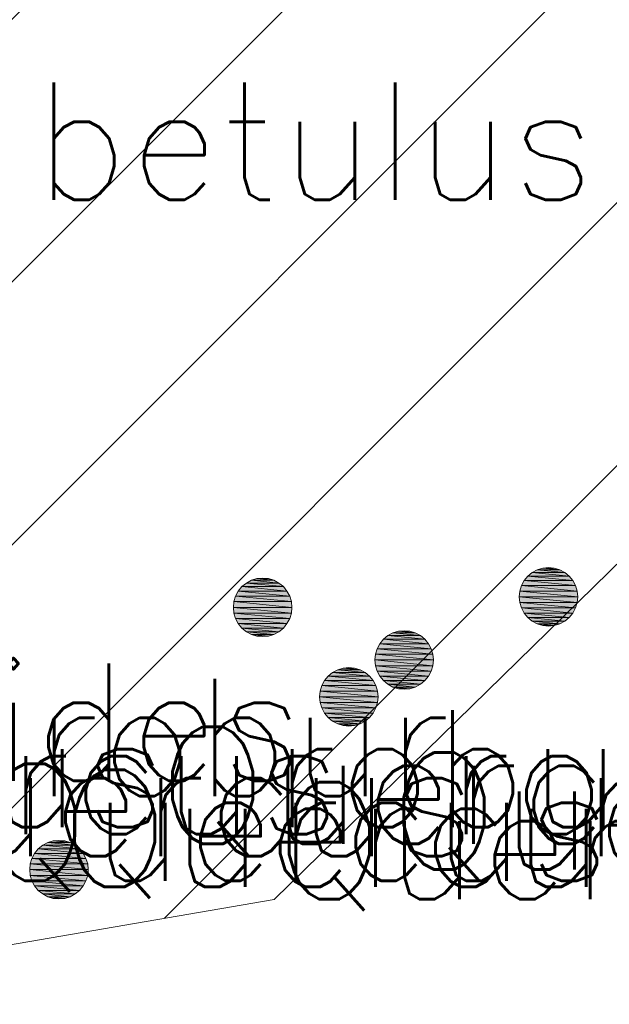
# Model space of a CAD drawing. Header units: metres. Extents: x 102852 to 106916, y 385458 to 392749.
# Tile 27 of 68: x 104691 to 104696, y 386153 to 386161. Entities that reach past the tile are written whole.
import ezdxf
from ezdxf.enums import TextEntityAlignment as Align

# ---------------------------------------------------------------- set-up
doc = ezdxf.new("R2010")
doc.units = ezdxf.units.M
for name, color, linetype, lineweight in [('0-BEPLANTING', 14, 'Continuous', 30), ('0-GRAS OM SPORTVELDEN', 2, 'Continuous', 30), ('B-WE-GR-STRUIK-G', 90, 'Continuous', 13), ('Bomen', 84, 'Continuous', 0), ('Boomsoort', 10, 'Continuous', 0)]:
    doc.layers.add(name, color=color, linetype=linetype, lineweight=lineweight)
doc.styles.add('Style-txt', font='txt.shx')

# ---------------------------------------------------------------- blocks, each defined once
blk = doc.blocks.new('MPOLYGON_525')
at = {"layer": 'Bomen', "flags": 128}
for points in [[(104691.3648, 386154.4058), (104691.3179, 386154.3916), (104691.5092, 386154.3916)], [(104691.4136, 386154.4106), (104691.3648, 386154.4058), (104691.4623, 386154.4058)], [(104691.3648, 386154.4058), (104691.4623, 386154.4058), (104691.5092, 386154.3916)], [(104691.2368, 386154.3374), (104691.2057, 386154.2995), (104691.6214, 386154.2995)], [(104691.2747, 386154.3685), (104691.2368, 386154.3374), (104691.5903, 386154.3374)], [(104691.2368, 386154.3374), (104691.5903, 386154.3374), (104691.6214, 386154.2995)], [(104691.3179, 386154.3916), (104691.2747, 386154.3685), (104691.5525, 386154.3685)], [(104691.2747, 386154.3685), (104691.5525, 386154.3685), (104691.5903, 386154.3374)], [(104691.3179, 386154.3916), (104691.5092, 386154.3916), (104691.5525, 386154.3685)], [(104691.1826, 386154.2563), (104691.1684, 386154.2094), (104691.6588, 386154.2094)], [(104691.2057, 386154.2995), (104691.1826, 386154.2563), (104691.6445, 386154.2563)], [(104691.1826, 386154.2563), (104691.6445, 386154.2563), (104691.6588, 386154.2094)], [(104691.2057, 386154.2995), (104691.6214, 386154.2995), (104691.6445, 386154.2563)], [(104691.1684, 386154.2094), (104691.1636, 386154.1606), (104691.6636, 386154.1606)], [(104691.1636, 386154.1606), (104691.1684, 386154.1119), (104691.6588, 386154.1119)], [(104691.1636, 386154.1606), (104691.6636, 386154.1606), (104691.6588, 386154.1119)], [(104691.1684, 386154.2094), (104691.6588, 386154.2094), (104691.6636, 386154.1606)], [(104691.1684, 386154.1119), (104691.1826, 386154.065), (104691.6445, 386154.065)], [(104691.1684, 386154.1119), (104691.6588, 386154.1119), (104691.6445, 386154.065)], [(104691.1826, 386154.065), (104691.2057, 386154.0217), (104691.6214, 386154.0217)], [(104691.1826, 386154.065), (104691.6445, 386154.065), (104691.6214, 386154.0217)], [(104691.2057, 386154.0217), (104691.2368, 386153.9839), (104691.5903, 386153.9839)], [(104691.2057, 386154.0217), (104691.6214, 386154.0217), (104691.5903, 386153.9839)], [(104691.2368, 386153.9839), (104691.2747, 386153.9528), (104691.5525, 386153.9528)], [(104691.2368, 386153.9839), (104691.5903, 386153.9839), (104691.5525, 386153.9528)], [(104691.2747, 386153.9528), (104691.3179, 386153.9297), (104691.5092, 386153.9297)], [(104691.2747, 386153.9528), (104691.5525, 386153.9528), (104691.5092, 386153.9297)], [(104691.3179, 386153.9297), (104691.3648, 386153.9154), (104691.4623, 386153.9154)], [(104691.3179, 386153.9297), (104691.5092, 386153.9297), (104691.4623, 386153.9154)], [(104691.3648, 386153.9154), (104691.4623, 386153.9154), (104691.4136, 386153.9106)]]:
    blk.add_lwpolyline(points, close=True, dxfattribs=at)
at = {"layer": 'Bomen', "color": 74, "true_color": 0x55aa00, "flags": 128}
for points in [[(104691.3179, 386154.3916), (104691.3648, 386154.4058)], [(104691.3648, 386154.4058), (104691.4136, 386154.4106)], [(104691.4136, 386154.4106), (104691.4623, 386154.4058)], [(104691.4623, 386154.4058), (104691.5092, 386154.3916)], [(104691.2057, 386154.2995), (104691.2368, 386154.3374)], [(104691.2368, 386154.3374), (104691.2747, 386154.3685)], [(104691.2747, 386154.3685), (104691.3179, 386154.3916)], [(104691.5092, 386154.3916), (104691.5525, 386154.3685)], [(104691.5525, 386154.3685), (104691.5903, 386154.3374)], [(104691.5903, 386154.3374), (104691.6214, 386154.2995)], [(104691.1684, 386154.2094), (104691.1826, 386154.2563)], [(104691.1826, 386154.2563), (104691.2057, 386154.2995)], [(104691.6214, 386154.2995), (104691.6445, 386154.2563)], [(104691.6445, 386154.2563), (104691.6588, 386154.2094)], [(104691.1636, 386154.1606), (104691.1684, 386154.2094)], [(104691.1684, 386154.1119), (104691.1636, 386154.1606)], [(104691.6588, 386154.2094), (104691.6636, 386154.1606)], [(104691.6636, 386154.1606), (104691.6588, 386154.1119)], [(104691.1826, 386154.065), (104691.1684, 386154.1119)], [(104691.2057, 386154.0217), (104691.1826, 386154.065)], [(104691.6445, 386154.065), (104691.6214, 386154.0217)], [(104691.6588, 386154.1119), (104691.6445, 386154.065)], [(104691.2368, 386153.9839), (104691.2057, 386154.0217)], [(104691.2747, 386153.9528), (104691.2368, 386153.9839)], [(104691.5903, 386153.9839), (104691.5525, 386153.9528)], [(104691.6214, 386154.0217), (104691.5903, 386153.9839)], [(104691.3179, 386153.9297), (104691.2747, 386153.9528)], [(104691.3648, 386153.9154), (104691.3179, 386153.9297)], [(104691.4136, 386153.9106), (104691.3648, 386153.9154)], [(104691.4623, 386153.9154), (104691.4136, 386153.9106)], [(104691.5092, 386153.9297), (104691.4623, 386153.9154)], [(104691.5525, 386153.9528), (104691.5092, 386153.9297)]]:
    blk.add_lwpolyline(points, dxfattribs=at)
at = {"layer": 'Bomen'}
for points in [[(104691.3648, 386154.4058), (104691.3179, 386154.3916), (104691.5092, 386154.3916)], [(104691.4136, 386154.4106), (104691.3648, 386154.4058), (104691.4623, 386154.4058)], [(104691.3648, 386154.4058), (104691.4623, 386154.4058), (104691.5092, 386154.3916)], [(104691.2368, 386154.3374), (104691.2057, 386154.2995), (104691.6214, 386154.2995)], [(104691.2747, 386154.3685), (104691.2368, 386154.3374), (104691.5903, 386154.3374)], [(104691.2368, 386154.3374), (104691.5903, 386154.3374), (104691.6214, 386154.2995)], [(104691.3179, 386154.3916), (104691.2747, 386154.3685), (104691.5525, 386154.3685)], [(104691.2747, 386154.3685), (104691.5525, 386154.3685), (104691.5903, 386154.3374)], [(104691.3179, 386154.3916), (104691.5092, 386154.3916), (104691.5525, 386154.3685)], [(104691.1826, 386154.2563), (104691.1684, 386154.2094), (104691.6588, 386154.2094)], [(104691.2057, 386154.2995), (104691.1826, 386154.2563), (104691.6445, 386154.2563)], [(104691.1826, 386154.2563), (104691.6445, 386154.2563), (104691.6588, 386154.2094)], [(104691.2057, 386154.2995), (104691.6214, 386154.2995), (104691.6445, 386154.2563)], [(104691.1684, 386154.2094), (104691.1636, 386154.1606), (104691.6636, 386154.1606)], [(104691.1684, 386154.2094), (104691.6588, 386154.2094), (104691.6636, 386154.1606)]]:
    blk.add_solid(points, dxfattribs=at)
at = {"layer": 'Bomen', "extrusion": (0, 0, -1)}
for points in [[(-104691.1636, 386154.1606), (-104691.1684, 386154.1119), (-104691.6588, 386154.1119)], [(-104691.1636, 386154.1606), (-104691.6636, 386154.1606), (-104691.6588, 386154.1119)], [(-104691.1684, 386154.1119), (-104691.1826, 386154.065), (-104691.6445, 386154.065)], [(-104691.1684, 386154.1119), (-104691.6588, 386154.1119), (-104691.6445, 386154.065)], [(-104691.1826, 386154.065), (-104691.2057, 386154.0217), (-104691.6214, 386154.0217)], [(-104691.1826, 386154.065), (-104691.6445, 386154.065), (-104691.6214, 386154.0217)], [(-104691.2057, 386154.0217), (-104691.2368, 386153.9839), (-104691.5903, 386153.9839)], [(-104691.2057, 386154.0217), (-104691.6214, 386154.0217), (-104691.5903, 386153.9839)], [(-104691.2368, 386153.9839), (-104691.2747, 386153.9528), (-104691.5525, 386153.9528)], [(-104691.2368, 386153.9839), (-104691.5903, 386153.9839), (-104691.5525, 386153.9528)], [(-104691.2747, 386153.9528), (-104691.3179, 386153.9297), (-104691.5092, 386153.9297)], [(-104691.2747, 386153.9528), (-104691.5525, 386153.9528), (-104691.5092, 386153.9297)], [(-104691.3179, 386153.9297), (-104691.3648, 386153.9154), (-104691.4623, 386153.9154)], [(-104691.3179, 386153.9297), (-104691.5092, 386153.9297), (-104691.4623, 386153.9154)], [(-104691.3648, 386153.9154), (-104691.4623, 386153.9154), (-104691.4136, 386153.9106)]]:
    blk.add_solid(points, dxfattribs=at)
blk = doc.blocks.new('MPOLYGON_556')
at = {"layer": 'Bomen', "flags": 128}
for points in [[(104695.4185, 386156.6681), (104695.3874, 386156.6302), (104695.8032, 386156.6302)], [(104695.4564, 386156.6991), (104695.4185, 386156.6681), (104695.7721, 386156.6681)], [(104695.4185, 386156.6681), (104695.7721, 386156.6681), (104695.8032, 386156.6302)], [(104695.4996, 386156.7222), (104695.4564, 386156.6991), (104695.7342, 386156.6991)], [(104695.4564, 386156.6991), (104695.7342, 386156.6991), (104695.7721, 386156.6681)], [(104695.5465, 386156.7365), (104695.4996, 386156.7222), (104695.691, 386156.7222)], [(104695.4996, 386156.7222), (104695.691, 386156.7222), (104695.7342, 386156.6991)], [(104695.5953, 386156.7413), (104695.5465, 386156.7365), (104695.6441, 386156.7365)], [(104695.5465, 386156.7365), (104695.6441, 386156.7365), (104695.691, 386156.7222)], [(104695.3643, 386156.5869), (104695.3501, 386156.54), (104695.8405, 386156.54)], [(104695.3874, 386156.6302), (104695.3643, 386156.5869), (104695.8263, 386156.5869)], [(104695.3643, 386156.5869), (104695.8263, 386156.5869), (104695.8405, 386156.54)], [(104695.3874, 386156.6302), (104695.8032, 386156.6302), (104695.8263, 386156.5869)], [(104695.3501, 386156.54), (104695.3453, 386156.4913), (104695.8453, 386156.4913)], [(104695.3501, 386156.54), (104695.8405, 386156.54), (104695.8453, 386156.4913)], [(104695.3453, 386156.4913), (104695.3501, 386156.4425), (104695.8405, 386156.4425)], [(104695.3453, 386156.4913), (104695.8453, 386156.4913), (104695.8405, 386156.4425)], [(104695.3501, 386156.4425), (104695.3643, 386156.3956), (104695.8263, 386156.3956)], [(104695.3501, 386156.4425), (104695.8405, 386156.4425), (104695.8263, 386156.3956)], [(104695.3643, 386156.3956), (104695.3874, 386156.3524), (104695.8032, 386156.3524)], [(104695.3643, 386156.3956), (104695.8263, 386156.3956), (104695.8032, 386156.3524)], [(104695.3874, 386156.3524), (104695.4185, 386156.3145), (104695.7721, 386156.3145)], [(104695.3874, 386156.3524), (104695.8032, 386156.3524), (104695.7721, 386156.3145)], [(104695.4185, 386156.3145), (104695.4564, 386156.2834), (104695.7342, 386156.2834)], [(104695.4185, 386156.3145), (104695.7721, 386156.3145), (104695.7342, 386156.2834)], [(104695.4564, 386156.2834), (104695.4996, 386156.2603), (104695.691, 386156.2603)], [(104695.4564, 386156.2834), (104695.7342, 386156.2834), (104695.691, 386156.2603)], [(104695.4996, 386156.2603), (104695.5465, 386156.2461), (104695.6441, 386156.2461)], [(104695.4996, 386156.2603), (104695.691, 386156.2603), (104695.6441, 386156.2461)], [(104695.5465, 386156.2461), (104695.6441, 386156.2461), (104695.5953, 386156.2413)]]:
    blk.add_lwpolyline(points, close=True, dxfattribs=at)
at = {"layer": 'Bomen', "color": 74, "true_color": 0x55aa00, "flags": 128}
for points in [[(104695.3874, 386156.6302), (104695.4185, 386156.6681)], [(104695.4185, 386156.6681), (104695.4564, 386156.6991)], [(104695.4564, 386156.6991), (104695.4996, 386156.7222)], [(104695.4996, 386156.7222), (104695.5465, 386156.7365)], [(104695.5465, 386156.7365), (104695.5953, 386156.7413)], [(104695.5953, 386156.7413), (104695.6441, 386156.7365)], [(104695.6441, 386156.7365), (104695.691, 386156.7222)], [(104695.691, 386156.7222), (104695.7342, 386156.6991)], [(104695.7342, 386156.6991), (104695.7721, 386156.6681)], [(104695.7721, 386156.6681), (104695.8032, 386156.6302)], [(104695.3501, 386156.54), (104695.3643, 386156.5869)], [(104695.3643, 386156.5869), (104695.3874, 386156.6302)], [(104695.8032, 386156.6302), (104695.8263, 386156.5869)], [(104695.8263, 386156.5869), (104695.8405, 386156.54)], [(104695.3453, 386156.4913), (104695.3501, 386156.54)], [(104695.8405, 386156.54), (104695.8453, 386156.4913)], [(104695.3501, 386156.4425), (104695.3453, 386156.4913)], [(104695.3643, 386156.3956), (104695.3501, 386156.4425)], [(104695.8405, 386156.4425), (104695.8263, 386156.3956)], [(104695.8453, 386156.4913), (104695.8405, 386156.4425)], [(104695.3874, 386156.3524), (104695.3643, 386156.3956)], [(104695.4185, 386156.3145), (104695.3874, 386156.3524)], [(104695.8032, 386156.3524), (104695.7721, 386156.3145)], [(104695.8263, 386156.3956), (104695.8032, 386156.3524)], [(104695.4564, 386156.2834), (104695.4185, 386156.3145)], [(104695.4996, 386156.2603), (104695.4564, 386156.2834)], [(104695.5465, 386156.2461), (104695.4996, 386156.2603)], [(104695.691, 386156.2603), (104695.6441, 386156.2461)], [(104695.7342, 386156.2834), (104695.691, 386156.2603)], [(104695.7721, 386156.3145), (104695.7342, 386156.2834)], [(104695.5953, 386156.2413), (104695.5465, 386156.2461)], [(104695.6441, 386156.2461), (104695.5953, 386156.2413)]]:
    blk.add_lwpolyline(points, dxfattribs=at)
at = {"layer": 'Bomen'}
for points in [[(104695.4185, 386156.6681), (104695.3874, 386156.6302), (104695.8032, 386156.6302)], [(104695.4564, 386156.6991), (104695.4185, 386156.6681), (104695.7721, 386156.6681)], [(104695.4185, 386156.6681), (104695.7721, 386156.6681), (104695.8032, 386156.6302)], [(104695.4996, 386156.7222), (104695.4564, 386156.6991), (104695.7342, 386156.6991)], [(104695.4564, 386156.6991), (104695.7342, 386156.6991), (104695.7721, 386156.6681)], [(104695.5465, 386156.7365), (104695.4996, 386156.7222), (104695.691, 386156.7222)], [(104695.4996, 386156.7222), (104695.691, 386156.7222), (104695.7342, 386156.6991)], [(104695.5953, 386156.7413), (104695.5465, 386156.7365), (104695.6441, 386156.7365)], [(104695.5465, 386156.7365), (104695.6441, 386156.7365), (104695.691, 386156.7222)], [(104695.3643, 386156.5869), (104695.3501, 386156.54), (104695.8405, 386156.54)], [(104695.3874, 386156.6302), (104695.3643, 386156.5869), (104695.8263, 386156.5869)], [(104695.3643, 386156.5869), (104695.8263, 386156.5869), (104695.8405, 386156.54)], [(104695.3874, 386156.6302), (104695.8032, 386156.6302), (104695.8263, 386156.5869)], [(104695.3501, 386156.54), (104695.3453, 386156.4913), (104695.8453, 386156.4913)], [(104695.3501, 386156.54), (104695.8405, 386156.54), (104695.8453, 386156.4913)]]:
    blk.add_solid(points, dxfattribs=at)
at = {"layer": 'Bomen', "extrusion": (0, 0, -1)}
for points in [[(-104695.3453, 386156.4913), (-104695.3501, 386156.4425), (-104695.8405, 386156.4425)], [(-104695.3453, 386156.4913), (-104695.8453, 386156.4913), (-104695.8405, 386156.4425)], [(-104695.3501, 386156.4425), (-104695.3643, 386156.3956), (-104695.8263, 386156.3956)], [(-104695.3501, 386156.4425), (-104695.8405, 386156.4425), (-104695.8263, 386156.3956)], [(-104695.3643, 386156.3956), (-104695.3874, 386156.3524), (-104695.8032, 386156.3524)], [(-104695.3643, 386156.3956), (-104695.8263, 386156.3956), (-104695.8032, 386156.3524)], [(-104695.3874, 386156.3524), (-104695.4185, 386156.3145), (-104695.7721, 386156.3145)], [(-104695.3874, 386156.3524), (-104695.8032, 386156.3524), (-104695.7721, 386156.3145)], [(-104695.4185, 386156.3145), (-104695.4564, 386156.2834), (-104695.7342, 386156.2834)], [(-104695.4185, 386156.3145), (-104695.7721, 386156.3145), (-104695.7342, 386156.2834)], [(-104695.4564, 386156.2834), (-104695.4996, 386156.2603), (-104695.691, 386156.2603)], [(-104695.4564, 386156.2834), (-104695.7342, 386156.2834), (-104695.691, 386156.2603)], [(-104695.4996, 386156.2603), (-104695.5465, 386156.2461), (-104695.6441, 386156.2461)], [(-104695.4996, 386156.2603), (-104695.691, 386156.2603), (-104695.6441, 386156.2461)], [(-104695.5465, 386156.2461), (-104695.6441, 386156.2461), (-104695.5953, 386156.2413)]]:
    blk.add_solid(points, dxfattribs=at)
blk = doc.blocks.new('MPOLYGON_557')
at = {"layer": 'Bomen', "flags": 128}
for points in [[(104693.0147, 386156.6085), (104692.9768, 386156.5774), (104693.3303, 386156.5774)], [(104693.0579, 386156.6316), (104693.0147, 386156.6085), (104693.2925, 386156.6085)], [(104693.0147, 386156.6085), (104693.2925, 386156.6085), (104693.3303, 386156.5774)], [(104693.1048, 386156.6458), (104693.0579, 386156.6316), (104693.2492, 386156.6316)], [(104693.0579, 386156.6316), (104693.2492, 386156.6316), (104693.2925, 386156.6085)], [(104693.1536, 386156.6506), (104693.1048, 386156.6458), (104693.2023, 386156.6458)], [(104693.1048, 386156.6458), (104693.2023, 386156.6458), (104693.2492, 386156.6316)], [(104692.9457, 386156.5395), (104692.9226, 386156.4963), (104693.3845, 386156.4963)], [(104692.9768, 386156.5774), (104692.9457, 386156.5395), (104693.3614, 386156.5395)], [(104692.9457, 386156.5395), (104693.3614, 386156.5395), (104693.3845, 386156.4963)], [(104692.9768, 386156.5774), (104693.3303, 386156.5774), (104693.3614, 386156.5395)], [(104692.9084, 386156.4494), (104692.9036, 386156.4006), (104693.4036, 386156.4006)], [(104692.9226, 386156.4963), (104692.9084, 386156.4494), (104693.3988, 386156.4494)], [(104692.9084, 386156.4494), (104693.3988, 386156.4494), (104693.4036, 386156.4006)], [(104692.9226, 386156.4963), (104693.3845, 386156.4963), (104693.3988, 386156.4494)], [(104692.9036, 386156.4006), (104692.9084, 386156.3519), (104693.3988, 386156.3519)], [(104692.9036, 386156.4006), (104693.4036, 386156.4006), (104693.3988, 386156.3519)], [(104692.9084, 386156.3519), (104692.9226, 386156.305), (104693.3845, 386156.305)], [(104692.9084, 386156.3519), (104693.3988, 386156.3519), (104693.3845, 386156.305)], [(104692.9226, 386156.305), (104692.9457, 386156.2617), (104693.3614, 386156.2617)], [(104692.9226, 386156.305), (104693.3845, 386156.305), (104693.3614, 386156.2617)], [(104692.9457, 386156.2617), (104692.9768, 386156.2239), (104693.3303, 386156.2239)], [(104692.9457, 386156.2617), (104693.3614, 386156.2617), (104693.3303, 386156.2239)], [(104692.9768, 386156.2239), (104693.0147, 386156.1928), (104693.2925, 386156.1928)], [(104692.9768, 386156.2239), (104693.3303, 386156.2239), (104693.2925, 386156.1928)], [(104693.0147, 386156.1928), (104693.0579, 386156.1697), (104693.2492, 386156.1697)], [(104693.0147, 386156.1928), (104693.2925, 386156.1928), (104693.2492, 386156.1697)], [(104693.0579, 386156.1697), (104693.1048, 386156.1554), (104693.2023, 386156.1554)], [(104693.0579, 386156.1697), (104693.2492, 386156.1697), (104693.2023, 386156.1554)], [(104693.1048, 386156.1554), (104693.2023, 386156.1554), (104693.1536, 386156.1506)]]:
    blk.add_lwpolyline(points, close=True, dxfattribs=at)
at = {"layer": 'Bomen', "color": 74, "true_color": 0x55aa00, "flags": 128}
for points in [[(104692.9768, 386156.5774), (104693.0147, 386156.6085)], [(104693.0147, 386156.6085), (104693.0579, 386156.6316)], [(104693.0579, 386156.6316), (104693.1048, 386156.6458)], [(104693.1048, 386156.6458), (104693.1536, 386156.6506)], [(104693.1536, 386156.6506), (104693.2023, 386156.6458)], [(104693.2023, 386156.6458), (104693.2492, 386156.6316)], [(104693.2492, 386156.6316), (104693.2925, 386156.6085)], [(104693.2925, 386156.6085), (104693.3303, 386156.5774)], [(104692.9226, 386156.4963), (104692.9457, 386156.5395)], [(104692.9457, 386156.5395), (104692.9768, 386156.5774)], [(104693.3303, 386156.5774), (104693.3614, 386156.5395)], [(104693.3614, 386156.5395), (104693.3845, 386156.4963)], [(104692.9036, 386156.4006), (104692.9084, 386156.4494)], [(104692.9084, 386156.4494), (104692.9226, 386156.4963)], [(104693.3845, 386156.4963), (104693.3988, 386156.4494)], [(104693.3988, 386156.4494), (104693.4036, 386156.4006)], [(104692.9084, 386156.3519), (104692.9036, 386156.4006)], [(104692.9226, 386156.305), (104692.9084, 386156.3519)], [(104693.3988, 386156.3519), (104693.3845, 386156.305)], [(104693.4036, 386156.4006), (104693.3988, 386156.3519)], [(104692.9457, 386156.2617), (104692.9226, 386156.305)], [(104692.9768, 386156.2239), (104692.9457, 386156.2617)], [(104693.3614, 386156.2617), (104693.3303, 386156.2239)], [(104693.3845, 386156.305), (104693.3614, 386156.2617)], [(104693.0147, 386156.1928), (104692.9768, 386156.2239)], [(104693.0579, 386156.1697), (104693.0147, 386156.1928)], [(104693.1048, 386156.1554), (104693.0579, 386156.1697)], [(104693.2492, 386156.1697), (104693.2023, 386156.1554)], [(104693.2925, 386156.1928), (104693.2492, 386156.1697)], [(104693.3303, 386156.2239), (104693.2925, 386156.1928)], [(104693.1536, 386156.1506), (104693.1048, 386156.1554)], [(104693.2023, 386156.1554), (104693.1536, 386156.1506)]]:
    blk.add_lwpolyline(points, dxfattribs=at)
at = {"layer": 'Bomen'}
for points in [[(104693.0147, 386156.6085), (104692.9768, 386156.5774), (104693.3303, 386156.5774)], [(104693.0579, 386156.6316), (104693.0147, 386156.6085), (104693.2925, 386156.6085)], [(104693.0147, 386156.6085), (104693.2925, 386156.6085), (104693.3303, 386156.5774)], [(104693.1048, 386156.6458), (104693.0579, 386156.6316), (104693.2492, 386156.6316)], [(104693.0579, 386156.6316), (104693.2492, 386156.6316), (104693.2925, 386156.6085)], [(104693.1536, 386156.6506), (104693.1048, 386156.6458), (104693.2023, 386156.6458)], [(104693.1048, 386156.6458), (104693.2023, 386156.6458), (104693.2492, 386156.6316)], [(104692.9457, 386156.5395), (104692.9226, 386156.4963), (104693.3845, 386156.4963)], [(104692.9768, 386156.5774), (104692.9457, 386156.5395), (104693.3614, 386156.5395)], [(104692.9457, 386156.5395), (104693.3614, 386156.5395), (104693.3845, 386156.4963)], [(104692.9768, 386156.5774), (104693.3303, 386156.5774), (104693.3614, 386156.5395)], [(104692.9084, 386156.4494), (104692.9036, 386156.4006), (104693.4036, 386156.4006)], [(104692.9226, 386156.4963), (104692.9084, 386156.4494), (104693.3988, 386156.4494)], [(104692.9084, 386156.4494), (104693.3988, 386156.4494), (104693.4036, 386156.4006)], [(104692.9226, 386156.4963), (104693.3845, 386156.4963), (104693.3988, 386156.4494)]]:
    blk.add_solid(points, dxfattribs=at)
at = {"layer": 'Bomen', "extrusion": (0, 0, -1)}
for points in [[(-104692.9036, 386156.4006), (-104692.9084, 386156.3519), (-104693.3988, 386156.3519)], [(-104692.9036, 386156.4006), (-104693.4036, 386156.4006), (-104693.3988, 386156.3519)], [(-104692.9084, 386156.3519), (-104692.9226, 386156.305), (-104693.3845, 386156.305)], [(-104692.9084, 386156.3519), (-104693.3988, 386156.3519), (-104693.3845, 386156.305)], [(-104692.9226, 386156.305), (-104692.9457, 386156.2617), (-104693.3614, 386156.2617)], [(-104692.9226, 386156.305), (-104693.3845, 386156.305), (-104693.3614, 386156.2617)], [(-104692.9457, 386156.2617), (-104692.9768, 386156.2239), (-104693.3303, 386156.2239)], [(-104692.9457, 386156.2617), (-104693.3614, 386156.2617), (-104693.3303, 386156.2239)], [(-104692.9768, 386156.2239), (-104693.0147, 386156.1928), (-104693.2925, 386156.1928)], [(-104692.9768, 386156.2239), (-104693.3303, 386156.2239), (-104693.2925, 386156.1928)], [(-104693.0147, 386156.1928), (-104693.0579, 386156.1697), (-104693.2492, 386156.1697)], [(-104693.0147, 386156.1928), (-104693.2925, 386156.1928), (-104693.2492, 386156.1697)], [(-104693.0579, 386156.1697), (-104693.1048, 386156.1554), (-104693.2023, 386156.1554)], [(-104693.0579, 386156.1697), (-104693.2492, 386156.1697), (-104693.2023, 386156.1554)], [(-104693.1048, 386156.1554), (-104693.2023, 386156.1554), (-104693.1536, 386156.1506)]]:
    blk.add_solid(points, dxfattribs=at)
blk = doc.blocks.new('MPOLYGON_680')
at = {"layer": 'Bomen', "flags": 128}
for points in [[(104694.2661, 386156.1824), (104694.2228, 386156.1593), (104694.5006, 386156.1593)], [(104694.3129, 386156.1966), (104694.2661, 386156.1824), (104694.4574, 386156.1824)], [(104694.2661, 386156.1824), (104694.4574, 386156.1824), (104694.5006, 386156.1593)], [(104694.3617, 386156.2014), (104694.3129, 386156.1966), (104694.4105, 386156.1966)], [(104694.3129, 386156.1966), (104694.4105, 386156.1966), (104694.4574, 386156.1824)], [(104694.1539, 386156.0903), (104694.1308, 386156.0471), (104694.5927, 386156.0471)], [(104694.1849, 386156.1282), (104694.1539, 386156.0903), (104694.5696, 386156.0903)], [(104694.1539, 386156.0903), (104694.5696, 386156.0903), (104694.5927, 386156.0471)], [(104694.2228, 386156.1593), (104694.1849, 386156.1282), (104694.5385, 386156.1282)], [(104694.1849, 386156.1282), (104694.5385, 386156.1282), (104694.5696, 386156.0903)], [(104694.2228, 386156.1593), (104694.5006, 386156.1593), (104694.5385, 386156.1282)], [(104694.1165, 386156.0002), (104694.1117, 386155.9514), (104694.6117, 386155.9514)], [(104694.1308, 386156.0471), (104694.1165, 386156.0002), (104694.6069, 386156.0002)], [(104694.1165, 386156.0002), (104694.6069, 386156.0002), (104694.6117, 386155.9514)], [(104694.1308, 386156.0471), (104694.5927, 386156.0471), (104694.6069, 386156.0002)], [(104694.1117, 386155.9514), (104694.1165, 386155.9026), (104694.6069, 386155.9026)], [(104694.1117, 386155.9514), (104694.6117, 386155.9514), (104694.6069, 386155.9026)], [(104694.1165, 386155.9026), (104694.1308, 386155.8557), (104694.5927, 386155.8557)], [(104694.1165, 386155.9026), (104694.6069, 386155.9026), (104694.5927, 386155.8557)], [(104694.1308, 386155.8557), (104694.1539, 386155.8125), (104694.5696, 386155.8125)], [(104694.1308, 386155.8557), (104694.5927, 386155.8557), (104694.5696, 386155.8125)], [(104694.1539, 386155.8125), (104694.1849, 386155.7746), (104694.5385, 386155.7746)], [(104694.1539, 386155.8125), (104694.5696, 386155.8125), (104694.5385, 386155.7746)], [(104694.1849, 386155.7746), (104694.2228, 386155.7435), (104694.5006, 386155.7435)], [(104694.1849, 386155.7746), (104694.5385, 386155.7746), (104694.5006, 386155.7435)], [(104694.2228, 386155.7435), (104694.2661, 386155.7204), (104694.4574, 386155.7204)], [(104694.2228, 386155.7435), (104694.5006, 386155.7435), (104694.4574, 386155.7204)], [(104694.2661, 386155.7204), (104694.3129, 386155.7062), (104694.4105, 386155.7062)], [(104694.2661, 386155.7204), (104694.4574, 386155.7204), (104694.4105, 386155.7062)], [(104694.3129, 386155.7062), (104694.4105, 386155.7062), (104694.3617, 386155.7014)]]:
    blk.add_lwpolyline(points, close=True, dxfattribs=at)
at = {"layer": 'Bomen', "color": 74, "true_color": 0x55aa00, "flags": 128}
for points in [[(104694.2228, 386156.1593), (104694.2661, 386156.1824)], [(104694.2661, 386156.1824), (104694.3129, 386156.1966)], [(104694.3129, 386156.1966), (104694.3617, 386156.2014)], [(104694.3617, 386156.2014), (104694.4105, 386156.1966)], [(104694.4105, 386156.1966), (104694.4574, 386156.1824)], [(104694.4574, 386156.1824), (104694.5006, 386156.1593)], [(104694.1308, 386156.0471), (104694.1539, 386156.0903)], [(104694.1539, 386156.0903), (104694.1849, 386156.1282)], [(104694.1849, 386156.1282), (104694.2228, 386156.1593)], [(104694.5006, 386156.1593), (104694.5385, 386156.1282)], [(104694.5385, 386156.1282), (104694.5696, 386156.0903)], [(104694.5696, 386156.0903), (104694.5927, 386156.0471)], [(104694.1117, 386155.9514), (104694.1165, 386156.0002)], [(104694.1165, 386156.0002), (104694.1308, 386156.0471)], [(104694.5927, 386156.0471), (104694.6069, 386156.0002)], [(104694.6069, 386156.0002), (104694.6117, 386155.9514)], [(104694.1165, 386155.9026), (104694.1117, 386155.9514)], [(104694.6117, 386155.9514), (104694.6069, 386155.9026)], [(104694.1308, 386155.8557), (104694.1165, 386155.9026)], [(104694.1539, 386155.8125), (104694.1308, 386155.8557)], [(104694.5927, 386155.8557), (104694.5696, 386155.8125)], [(104694.6069, 386155.9026), (104694.5927, 386155.8557)], [(104694.1849, 386155.7746), (104694.1539, 386155.8125)], [(104694.2228, 386155.7435), (104694.1849, 386155.7746)], [(104694.2661, 386155.7204), (104694.2228, 386155.7435)], [(104694.5006, 386155.7435), (104694.4574, 386155.7204)], [(104694.5385, 386155.7746), (104694.5006, 386155.7435)], [(104694.5696, 386155.8125), (104694.5385, 386155.7746)], [(104694.3129, 386155.7062), (104694.2661, 386155.7204)], [(104694.3617, 386155.7014), (104694.3129, 386155.7062)], [(104694.4105, 386155.7062), (104694.3617, 386155.7014)], [(104694.4574, 386155.7204), (104694.4105, 386155.7062)]]:
    blk.add_lwpolyline(points, dxfattribs=at)
at = {"layer": 'Bomen'}
for points in [[(104694.2661, 386156.1824), (104694.2228, 386156.1593), (104694.5006, 386156.1593)], [(104694.3129, 386156.1966), (104694.2661, 386156.1824), (104694.4574, 386156.1824)], [(104694.2661, 386156.1824), (104694.4574, 386156.1824), (104694.5006, 386156.1593)], [(104694.3617, 386156.2014), (104694.3129, 386156.1966), (104694.4105, 386156.1966)], [(104694.3129, 386156.1966), (104694.4105, 386156.1966), (104694.4574, 386156.1824)], [(104694.1539, 386156.0903), (104694.1308, 386156.0471), (104694.5927, 386156.0471)], [(104694.1849, 386156.1282), (104694.1539, 386156.0903), (104694.5696, 386156.0903)], [(104694.1539, 386156.0903), (104694.5696, 386156.0903), (104694.5927, 386156.0471)], [(104694.2228, 386156.1593), (104694.1849, 386156.1282), (104694.5385, 386156.1282)], [(104694.1849, 386156.1282), (104694.5385, 386156.1282), (104694.5696, 386156.0903)], [(104694.2228, 386156.1593), (104694.5006, 386156.1593), (104694.5385, 386156.1282)], [(104694.1165, 386156.0002), (104694.1117, 386155.9514), (104694.6117, 386155.9514)], [(104694.1308, 386156.0471), (104694.1165, 386156.0002), (104694.6069, 386156.0002)], [(104694.1165, 386156.0002), (104694.6069, 386156.0002), (104694.6117, 386155.9514)], [(104694.1308, 386156.0471), (104694.5927, 386156.0471), (104694.6069, 386156.0002)]]:
    blk.add_solid(points, dxfattribs=at)
at = {"layer": 'Bomen', "extrusion": (0, 0, -1)}
for points in [[(-104694.1117, 386155.9514), (-104694.1165, 386155.9026), (-104694.6069, 386155.9026)], [(-104694.1117, 386155.9514), (-104694.6117, 386155.9514), (-104694.6069, 386155.9026)], [(-104694.1165, 386155.9026), (-104694.1308, 386155.8557), (-104694.5927, 386155.8557)], [(-104694.1165, 386155.9026), (-104694.6069, 386155.9026), (-104694.5927, 386155.8557)], [(-104694.1308, 386155.8557), (-104694.1539, 386155.8125), (-104694.5696, 386155.8125)], [(-104694.1308, 386155.8557), (-104694.5927, 386155.8557), (-104694.5696, 386155.8125)], [(-104694.1539, 386155.8125), (-104694.1849, 386155.7746), (-104694.5385, 386155.7746)], [(-104694.1539, 386155.8125), (-104694.5696, 386155.8125), (-104694.5385, 386155.7746)], [(-104694.1849, 386155.7746), (-104694.2228, 386155.7435), (-104694.5006, 386155.7435)], [(-104694.1849, 386155.7746), (-104694.5385, 386155.7746), (-104694.5006, 386155.7435)], [(-104694.2228, 386155.7435), (-104694.2661, 386155.7204), (-104694.4574, 386155.7204)], [(-104694.2228, 386155.7435), (-104694.5006, 386155.7435), (-104694.4574, 386155.7204)], [(-104694.2661, 386155.7204), (-104694.3129, 386155.7062), (-104694.4105, 386155.7062)], [(-104694.2661, 386155.7204), (-104694.4574, 386155.7204), (-104694.4105, 386155.7062)], [(-104694.3129, 386155.7062), (-104694.4105, 386155.7062), (-104694.3617, 386155.7014)]]:
    blk.add_solid(points, dxfattribs=at)
blk = doc.blocks.new('MPOLYGON_681')
at = {"layer": 'Bomen', "flags": 128}
for points in [[(104693.7513, 386155.845), (104693.7135, 386155.8139), (104694.067, 386155.8139)], [(104693.7946, 386155.8681), (104693.7513, 386155.845), (104694.0291, 386155.845)], [(104693.7513, 386155.845), (104694.0291, 386155.845), (104694.067, 386155.8139)], [(104693.8415, 386155.8823), (104693.7946, 386155.8681), (104693.9859, 386155.8681)], [(104693.7946, 386155.8681), (104693.9859, 386155.8681), (104694.0291, 386155.845)], [(104693.8902, 386155.8871), (104693.8415, 386155.8823), (104693.939, 386155.8823)], [(104693.8415, 386155.8823), (104693.939, 386155.8823), (104693.9859, 386155.8681)], [(104693.6824, 386155.776), (104693.6593, 386155.7328), (104694.1212, 386155.7328)], [(104693.7135, 386155.8139), (104693.6824, 386155.776), (104694.0981, 386155.776)], [(104693.6824, 386155.776), (104694.0981, 386155.776), (104694.1212, 386155.7328)], [(104693.7135, 386155.8139), (104694.067, 386155.8139), (104694.0981, 386155.776)], [(104693.645, 386155.6859), (104693.6402, 386155.6371), (104694.1402, 386155.6371)], [(104693.6593, 386155.7328), (104693.645, 386155.6859), (104694.1354, 386155.6859)], [(104693.645, 386155.6859), (104694.1354, 386155.6859), (104694.1402, 386155.6371)], [(104693.6593, 386155.7328), (104694.1212, 386155.7328), (104694.1354, 386155.6859)], [(104693.6402, 386155.6371), (104693.645, 386155.5883), (104694.1354, 386155.5883)], [(104693.6402, 386155.6371), (104694.1402, 386155.6371), (104694.1354, 386155.5883)], [(104693.645, 386155.5883), (104693.6593, 386155.5414), (104694.1212, 386155.5414)], [(104693.645, 386155.5883), (104694.1354, 386155.5883), (104694.1212, 386155.5414)], [(104693.6593, 386155.5414), (104693.6824, 386155.4982), (104694.0981, 386155.4982)], [(104693.6593, 386155.5414), (104694.1212, 386155.5414), (104694.0981, 386155.4982)], [(104693.6824, 386155.4982), (104693.7135, 386155.4603), (104694.067, 386155.4603)], [(104693.6824, 386155.4982), (104694.0981, 386155.4982), (104694.067, 386155.4603)], [(104693.7135, 386155.4603), (104693.7513, 386155.4292), (104694.0291, 386155.4292)], [(104693.7135, 386155.4603), (104694.067, 386155.4603), (104694.0291, 386155.4292)], [(104693.7513, 386155.4292), (104693.7946, 386155.4061), (104693.9859, 386155.4061)], [(104693.7513, 386155.4292), (104694.0291, 386155.4292), (104693.9859, 386155.4061)], [(104693.7946, 386155.4061), (104693.8415, 386155.3919), (104693.939, 386155.3919)], [(104693.7946, 386155.4061), (104693.9859, 386155.4061), (104693.939, 386155.3919)], [(104693.8415, 386155.3919), (104693.939, 386155.3919), (104693.8902, 386155.3871)]]:
    blk.add_lwpolyline(points, close=True, dxfattribs=at)
at = {"layer": 'Bomen', "color": 74, "true_color": 0x55aa00, "flags": 128}
for points in [[(104693.7135, 386155.8139), (104693.7513, 386155.845)], [(104693.7513, 386155.845), (104693.7946, 386155.8681)], [(104693.7946, 386155.8681), (104693.8415, 386155.8823)], [(104693.8415, 386155.8823), (104693.8902, 386155.8871)], [(104693.8902, 386155.8871), (104693.939, 386155.8823)], [(104693.939, 386155.8823), (104693.9859, 386155.8681)], [(104693.9859, 386155.8681), (104694.0291, 386155.845)], [(104694.0291, 386155.845), (104694.067, 386155.8139)], [(104693.6593, 386155.7328), (104693.6824, 386155.776)], [(104693.6824, 386155.776), (104693.7135, 386155.8139)], [(104694.067, 386155.8139), (104694.0981, 386155.776)], [(104694.0981, 386155.776), (104694.1212, 386155.7328)], [(104693.6402, 386155.6371), (104693.645, 386155.6859)], [(104693.645, 386155.6859), (104693.6593, 386155.7328)], [(104694.1212, 386155.7328), (104694.1354, 386155.6859)], [(104694.1354, 386155.6859), (104694.1402, 386155.6371)], [(104693.645, 386155.5883), (104693.6402, 386155.6371)], [(104693.6593, 386155.5414), (104693.645, 386155.5883)], [(104694.1354, 386155.5883), (104694.1212, 386155.5414)], [(104694.1402, 386155.6371), (104694.1354, 386155.5883)], [(104693.6824, 386155.4982), (104693.6593, 386155.5414)], [(104693.7135, 386155.4603), (104693.6824, 386155.4982)], [(104694.0981, 386155.4982), (104694.067, 386155.4603)], [(104694.1212, 386155.5414), (104694.0981, 386155.4982)], [(104693.7513, 386155.4292), (104693.7135, 386155.4603)], [(104693.7946, 386155.4061), (104693.7513, 386155.4292)], [(104694.0291, 386155.4292), (104693.9859, 386155.4061)], [(104694.067, 386155.4603), (104694.0291, 386155.4292)], [(104693.8415, 386155.3919), (104693.7946, 386155.4061)], [(104693.8902, 386155.3871), (104693.8415, 386155.3919)], [(104693.939, 386155.3919), (104693.8902, 386155.3871)], [(104693.9859, 386155.4061), (104693.939, 386155.3919)]]:
    blk.add_lwpolyline(points, dxfattribs=at)
at = {"layer": 'Bomen'}
for points in [[(104693.7513, 386155.845), (104693.7135, 386155.8139), (104694.067, 386155.8139)], [(104693.7946, 386155.8681), (104693.7513, 386155.845), (104694.0291, 386155.845)], [(104693.7513, 386155.845), (104694.0291, 386155.845), (104694.067, 386155.8139)], [(104693.8415, 386155.8823), (104693.7946, 386155.8681), (104693.9859, 386155.8681)], [(104693.7946, 386155.8681), (104693.9859, 386155.8681), (104694.0291, 386155.845)], [(104693.8902, 386155.8871), (104693.8415, 386155.8823), (104693.939, 386155.8823)], [(104693.8415, 386155.8823), (104693.939, 386155.8823), (104693.9859, 386155.8681)], [(104693.6824, 386155.776), (104693.6593, 386155.7328), (104694.1212, 386155.7328)], [(104693.7135, 386155.8139), (104693.6824, 386155.776), (104694.0981, 386155.776)], [(104693.6824, 386155.776), (104694.0981, 386155.776), (104694.1212, 386155.7328)], [(104693.7135, 386155.8139), (104694.067, 386155.8139), (104694.0981, 386155.776)], [(104693.645, 386155.6859), (104693.6402, 386155.6371), (104694.1402, 386155.6371)], [(104693.6593, 386155.7328), (104693.645, 386155.6859), (104694.1354, 386155.6859)], [(104693.645, 386155.6859), (104694.1354, 386155.6859), (104694.1402, 386155.6371)], [(104693.6593, 386155.7328), (104694.1212, 386155.7328), (104694.1354, 386155.6859)]]:
    blk.add_solid(points, dxfattribs=at)
at = {"layer": 'Bomen', "extrusion": (0, 0, -1)}
for points in [[(-104693.6402, 386155.6371), (-104693.645, 386155.5883), (-104694.1354, 386155.5883)], [(-104693.6402, 386155.6371), (-104694.1402, 386155.6371), (-104694.1354, 386155.5883)], [(-104693.645, 386155.5883), (-104693.6593, 386155.5414), (-104694.1212, 386155.5414)], [(-104693.645, 386155.5883), (-104694.1354, 386155.5883), (-104694.1212, 386155.5414)], [(-104693.6593, 386155.5414), (-104693.6824, 386155.4982), (-104694.0981, 386155.4982)], [(-104693.6593, 386155.5414), (-104694.1212, 386155.5414), (-104694.0981, 386155.4982)], [(-104693.6824, 386155.4982), (-104693.7135, 386155.4603), (-104694.067, 386155.4603)], [(-104693.6824, 386155.4982), (-104694.0981, 386155.4982), (-104694.067, 386155.4603)], [(-104693.7135, 386155.4603), (-104693.7513, 386155.4292), (-104694.0291, 386155.4292)], [(-104693.7135, 386155.4603), (-104694.067, 386155.4603), (-104694.0291, 386155.4292)], [(-104693.7513, 386155.4292), (-104693.7946, 386155.4061), (-104693.9859, 386155.4061)], [(-104693.7513, 386155.4292), (-104694.0291, 386155.4292), (-104693.9859, 386155.4061)], [(-104693.7946, 386155.4061), (-104693.8415, 386155.3919), (-104693.939, 386155.3919)], [(-104693.7946, 386155.4061), (-104693.9859, 386155.4061), (-104693.939, 386155.3919)], [(-104693.8415, 386155.3919), (-104693.939, 386155.3919), (-104693.8902, 386155.3871)]]:
    blk.add_solid(points, dxfattribs=at)

msp = doc.modelspace()

# ---------------------------------------------------------------- hatches: boundary and pattern name
at = {"layer": '0-BEPLANTING', "ltscale": 0.2}
h = msp.add_hatch(dxfattribs=at)
h.set_pattern_fill('ANSI31', color=256, scale=0.1, pattern_type=2)
h.set_pattern_definition([(45, (0, 0), (-1.122532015, 1.122532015), [])])
h.paths.add_polyline_path([(104725.5041, 386185.5516), (104726.6904, 386186.8565), (104726.555, 386187.927), (104724.615, 386190.53), (104723.233, 386191.094), (104717.329, 386186.1), (104712.077, 386184.804), (104708.52, 386182.898), (104698.239, 386179.646), (104694.2933, 386178.6552), (104670.177, 386171.463), (104661.665, 386170.595), (104657.921, 386171.026), (104649.315, 386168.762), (104644.0499, 386169.2425), (104655.4503, 386131.7819), (104667.9356, 386135.5249), (104668.023, 386138.7861), (104669.2426, 386146.0611), (104670.0823, 386149.9305), (104670.6299, 386153.3984), (104670.9585, 386154.2745), (104672.1632, 386155.187), (104673.9521, 386155.3696), (104673.9582, 386155.3694), (104676.1426, 386155.2966), (104682.7414, 386154.6566), (104689.9679, 386153.3429), (104693.2526, 386153.9059)])
at = {"layer": '0-GRAS OM SPORTVELDEN', "ltscale": 0.2}
h = msp.add_hatch(dxfattribs=at)
h.set_pattern_fill('ANSI31', color=256, scale=0.1, style=0, pattern_type=2)
h.set_pattern_definition([(45, (0.0001, -2e-20), (-1.122532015, 1.122532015), [])])
h.paths.add_polyline_path([(104619.488, 386300.894), (104617.6524, 386300.2879), (104617.5015, 386300.1567), (104619.581, 386289.956), (104621.2638, 386290.2364), (104621.247, 386290.337)], flags=17)
h.paths.add_polyline_path([(104557.247, 386214.543), (104555.4421, 386214.9354), (104553.7303, 386215.6291), (104552.1613, 386216.6037), (104550.781, 386217.831), (104552.019, 386210.717), (104528.482, 386184.038), (104528.455, 386183.938), (104530.486, 386175.135), (104530.88, 386174.045), (104532.1, 386170.641), (104534.504, 386166.088), (104537.31, 386161.945), (104539.961, 386159.918), (104544.683, 386157.74), (104549.448, 386156.066), (104553.504, 386155.407), (104556.628, 386155.983), (104558.928, 386157.469), (104562.25, 386160.578), (104563.42, 386161.783), (104565.633, 386163.492), (104567.861, 386164.791), (104569.908, 386165.507), (104572.419, 386165.771), (104576.253, 386165.57), (104580.316, 386165.349), (104586.226, 386164.913), (104590.978, 386164.572), (104595.3, 386164.329), (104596.59, 386160.217), (104598.518, 386154.429), (104608.6333, 386157.5377), (104608.3002, 386158.6214), (104616.694, 386161.244), (104627.633, 386164.579), (104635.788, 386167.129), (104643.916, 386169.54), (104644.0192, 386169.2453), (104649.315, 386168.762), (104652.746, 386169.712), (104657.921, 386171.026), (104661.665, 386170.595), (104670.177, 386171.463), (104687.459, 386176.939), (104698.239, 386179.646), (104708.52, 386182.898), (104712.077, 386184.804), (104717.329, 386186.1), (104723.233, 386191.094), (104724.615, 386190.53), (104726.555, 386187.927), (104726.6904, 386186.8565), (104728.791, 386186.85), (104728.195, 386187.814), (104723.035, 386216.097), (104723.258, 386216.294), (104717.9423, 386245.2771), (104717.449, 386245.209), (104713.823, 386265.411), (104728.055, 386267.938), (104728.576, 386270.771), (104724.981, 386291.15), (104724.5133, 386293.9194), (104720.809, 386291.521), (104717.746, 386291.349), (104716.632, 386292.004), (104714.389, 386296.35), (104712.249, 386303.881), (104708.254, 386313.042), (104706.534, 386312.462), (104704.171, 386312.716), (104701.309, 386316.197), (104699.228, 386319.799), (104698.398, 386322.942), (104698.511, 386324.932), (104699.4389, 386326.1472), (104706.229, 386327.629), (104702.8688, 386328.0105), (104699.7634, 386330.963), (104699.346, 386329.98), (104697.939, 386329.455), (104696.532, 386329.623), (104695.103, 386331.308), (104691.58, 386332.037), (104687.031, 386332.689), (104684.41, 386333.009), (104677.492, 386333.005), (104671.521, 386332.808), (104664.236, 386331.939), (104660.846, 386331.794), (104659.078, 386332.035), (104658.2978, 386334.1626), (104654.263, 386333.646), (104652.54, 386333.403), (104646.7793, 386332.606), (104648.982, 386332.637), (104649.372, 386331.308), (104620.271, 386326.782), (104624.8076, 386304.2553), (104626.392, 386304.589), (104626.7056, 386303.0226), (104628.473, 386293.179), (104628.423, 386293.173), (104631.096, 386278.671), (104631.2332, 386277.935), (104632.063, 386278.074), (104632.07, 386277.973), (104632.481, 386278.019), (104633.013, 386275.276), (104632.589, 386275.211), (104632.606, 386275.134), (104631.7833, 386274.9849), (104635.3973, 386255.6039), (104636.281, 386255.703), (104636.321, 386255.549), (104636.643, 386255.626), (104637.162, 386252.923), (104636.817, 386252.859), (104636.809, 386252.762), (104635.9667, 386252.55), (104636.142, 386251.61), (104641.272, 386223.539), (104643.237, 386212.575), (104642.1867, 386212.3784), (104642.798, 386208.809), (104641.119, 386208.47), (104638.9369, 386219.3085), (104641.0979, 386219.7436), (104640.476, 386223.387), (104635.515, 386250.543), (104630.302, 386278.562), (104627.655, 386293.02), (104627.597, 386293.013), (104625.8205, 386302.8635), (104619.038, 386301.493), (104616.605, 386299.377), (104637.859, 386186.261), (104636.566, 386185.994), (104615.422, 386298.405), (104580.881, 386294.064), (104550.723, 386286.423), (104547.944, 386283.728), (104547.3211, 386282.5021), (104546.9401, 386281.1808), (104546.8146, 386279.8115), (104546.949, 386278.443), (104553.415, 386243.828), (104554.541, 386244.055), (104555.72, 386237.614), (104554.924, 386237.468), (104557.756, 386222.506), (104558.575, 386222.691), (104559.773, 386216.223), (104558.604, 386215.983), (104565.256, 386180.773), (104569.235, 386175.804), (104567.962, 386174.803), (104563.711, 386180.181)])
h.paths.add_polyline_path([(104569.66, 386181.657), (104578.662, 386183.328), (104580.572, 386183.7), (104577.579, 386199.749), (104590.208, 386202.154, -0.491164), (104604.192, 386204.778), (104616.946, 386207.149), (104619.968, 386191.083), (104621.783, 386191.39), (104630.879, 386193.124, -0.467531), (104631.471, 386194.047), (104622.378, 386242.456), (104599.7826, 386238.1558, -0.04693), (104599.9395, 386236.488, -0.910346), (104582.2094, 386234.8201), (104582.177, 386234.814), (104559.582, 386230.488), (104568.6657, 386182.226, -0.430584)], flags=17)
h.paths.add_polyline_path([(104577.78, 386268.386), (104591.732, 386271.027, -0.481268)])
h.paths.add_polyline_path([(104635.317, 386206.146), (104637.2126, 386206.4966), (104639.1572, 386195.9832), (104637.291, 386195.607)], flags=17)
h.paths.add_polyline_path([(104637.5465, 386194.3277), (104639.156, 386194.644), (104640.857, 386186.857), (104639.0832, 386186.5084)], flags=17)
h.paths.add_polyline_path([(104635.0626, 386207.561), (104633.263, 386217.596), (104634.882, 386217.975), (104636.886, 386207.888)], flags=17)
h.paths.add_polyline_path([(104632.9968, 386219.0855), (104630.948, 386229.833), (104632.53, 386230.217), (104634.715, 386219.413)], flags=17)
h.paths.add_polyline_path([(104641.238, 386207.115), (104643.2257, 386207.4478), (104644.9716, 386197.0188), (104643.318, 386196.742)], flags=17)
h.paths.add_polyline_path([(104643.581, 386195.53), (104645.202, 386195.914), (104646.271, 386188.982), (104644.987, 386188.661)], flags=17)
h.paths.add_polyline_path([(104630.6794, 386231.2746), (104628.4257, 386241.6541), (104630.355, 386242.073), (104632.224, 386231.61)], flags=17)
h.paths.add_polyline_path([(104638.766, 386220.264), (104636.773, 386231.004), (104638.744, 386231.431), (104640.6655, 386220.601)], flags=17)
h.paths.add_polyline_path([(104628.248, 386242.948), (104626.345, 386253.51), (104628.1591, 386253.8475), (104630.113, 386243.345)], flags=17)
h.paths.add_polyline_path([(104636.646, 386232.079), (104634.6123, 386242.6965), (104636.432, 386243.045), (104638.4718, 386232.4299)], flags=17)
h.paths.add_polyline_path([(104648.466, 386208.066), (104687.473, 386215.293), (104692.955, 386185.899), (104653.831, 386178.845)], flags=17)
h.paths.add_polyline_path([(104646.842, 386216.915), (104646.669, 386217.631), (104637.738, 386266.027), (104628.859, 386314.453), (104628.712, 386315.25), (104629.447, 386315.388), (104638.62, 386317.098), (104640.32, 386317.415), (104651.131, 386319.386), (104656.42, 386320.36), (104663.754, 386321.648), (104669.038, 386322.663), (104679.818, 386324.611), (104681.73, 386324.98), (104690.753, 386326.632), (104691.509, 386326.771), (104691.655, 386326.057), (104700.614, 386277.511), (104709.519, 386229.3), (104709.657, 386228.519), (104708.928, 386228.36), (104699.853, 386226.674), (104697.969, 386226.321), (104687.217, 386224.365), (104681.88, 386223.362), (104674.552, 386222.009), (104669.315, 386221.059), (104658.429, 386219.044), (104656.759, 386218.72), (104647.632, 386217.06)], flags=17)
h.paths.add_polyline_path([(104634.345, 386243.837), (104632.3551, 386254.6667), (104634.12, 386254.991), (104636.121, 386244.243), (104636.1346, 386244.1702)], flags=17)
h.paths.add_polyline_path([(104626.331, 386254.635), (104624.174, 386265.283), (104625.981, 386265.745), (104628.017, 386254.979)], flags=17)
h.paths.add_polyline_path([(104632.159, 386255.673), (104630.143, 386266.3818), (104631.658, 386266.667), (104634.0298, 386256.0926)], flags=17)
h.paths.add_polyline_path([(104623.867, 386266.414), (104621.9158, 386277.016), (104623.622, 386277.33), (104625.6699, 386266.7634)], flags=17)
h.paths.add_polyline_path([(104668.206, 386237.514, -0.485412), (104682.469, 386240.143)])
h.paths.add_polyline_path([(104629.9542, 386267.6075), (104628.137, 386277.879), (104629.4939, 386278.1405), (104631.472, 386267.876)], flags=17)
h.paths.add_polyline_path([(104621.645, 386278.086), (104619.722, 386288.871), (104621.453, 386289.087), (104623.424, 386278.491), (104623.4373, 386278.4194)], flags=17)
h.paths.add_polyline_path([(104660.2926, 386271.815, -1), (104678.2134, 386271.815, -0.914044), (104660.4366, 386270.2151), (104660.36, 386270.201), (104660.4367, 386270.2149, -0.044914)])
h.paths.add_polyline_path([(104627.842, 386279.112), (104625.592, 386289.991), (104627.419, 386290.418), (104629.231, 386279.353)], flags=17)
h.paths.add_polyline_path([(104625.394, 386291.012), (104623.236, 386302.165), (104625.238, 386302.5272), (104627.252, 386291.396), (104627.2604, 386291.3497)], flags=17)
h.paths.add_polyline_path([(104655.991, 386303.602), (104670.244, 386306.217, -0.498792)])
h.paths.add_polyline_path([(104722.69, 386211.573), (104723.086, 386211.638), (104727.43, 386187.892), (104727.038, 386187.909)], flags=17)
h.paths.add_polyline_path([(104722.318, 386213.813), (104716.662, 386244.718), (104713.027, 386265.248), (104713.426, 386265.372), (104717.108, 386244.842), (104722.769, 386213.936)], flags=17)
h.paths.add_polyline_path([(104613.246, 386291.062, -0.540709), (104612.327, 386291.628), (104603.24, 386289.898), (104601.417, 386289.578), (104604.456, 386273.445), (104591.732, 386271.027, -0.481268), (104577.78, 386268.386), (104565.044, 386265.992), (104562.003, 386282.049), (104560.095, 386281.71), (104551.049, 386279.985, -0.419907), (104550.459, 386279.065), (104559.582, 386230.488), (104582.2094, 386234.8202, -0.046929), (104582.0525, 386236.488, -0.910346), (104599.7826, 386238.1559), (104599.815, 386238.162), (104622.378, 386242.456)], flags=17)
h.paths.add_polyline_path([(104601.417, 386289.578), (104590.561, 386287.518), (104591.539, 386282.21), (104573.771, 386278.868), (104572.715, 386284.094), (104562.003, 386282.049), (104565.044, 386265.992), (104577.78, 386268.386), (104591.732, 386271.027), (104604.456, 386273.445)])
h.paths.add_polyline_path([(104590.561, 386287.518), (104585.344, 386286.549), (104578.052, 386285.182), (104572.715, 386284.094), (104573.771, 386278.868), (104591.539, 386282.21)])
h.paths.add_polyline_path([(104582.0525, 386236.488, 0.046929), (104582.2094, 386234.8202, 0.910349), (104599.9395, 386236.488, 0.04693), (104599.7826, 386238.1558, 0.910347)], flags=17)
h.paths.add_polyline_path([(104616.946, 386207.149), (104604.192, 386204.778), (104590.208, 386202.154), (104577.579, 386199.749), (104580.572, 386183.7), (104591.345, 386185.689), (104590.311, 386190.997), (104608.139, 386194.309), (104609.158, 386189.023), (104619.968, 386191.083)])
h.paths.add_polyline_path([(104608.139, 386194.309), (104590.311, 386190.997), (104591.345, 386185.689), (104596.617, 386186.678), (104603.91, 386187.998), (104609.158, 386189.023)])
h.paths.add_polyline_path([(104590.208, 386202.154), (104604.192, 386204.778, 0.491164)])
h.paths.add_polyline_path([(104678.2134, 386271.815, 0.044914), (104678.0693, 386273.4151), (104660.4367, 386270.2149, 0.914032)])
h.paths.add_polyline_path([(104660.2926, 386271.815, 0.044914), (104660.4367, 386270.2149), (104678.0693, 386273.4151, 0.914032)])
h.paths.add_polyline_path([(104670.244, 386306.217), (104655.991, 386303.602, 0.498792)])
h.paths.add_polyline_path([(104668.206, 386237.514), (104682.469, 386240.143, 0.485412)])
h.paths.add_polyline_path([(104573.8641, 386333.3324), (104584.207, 386326.323), (104587.0371, 386324.0811), (104575.446, 386312.728), (104546.85, 386284.901), (104546.0763, 386283.6409), (104545.5302, 386282.2667), (104545.2279, 386280.8193), (104545.1783, 386280.8193), (104545.1783, 386279.3414), (104545.383, 386277.877), (104550.751, 386248.556), (104550.739, 386247.813), (104545.319, 386235.152), (104548.264, 386217.845), (104549.399, 386211.516), (104527.935, 386187.074), (104527.063, 386194.071), (104526.574, 386199.783), (104527.01, 386211.525), (104527.882, 386218.276), (104529.665, 386226.88), (104532.672, 386238.831), (104535.734, 386248.903), (104538.17, 386256.427), (104540.006, 386262.848), (104540.44, 386266.318), (104540.605, 386274.672), (104542.075, 386280.64), (104544.403, 386286.002), (104547.111, 386291.108), (104550.364, 386294.7), (104558.507, 386307.287), (104560.024, 386312.014), (104569.567, 386326.774), (104572.69, 386331.525)])

# ---------------------------------------------------------------- linework, layer by layer
at = {"layer": 'B-WE-GR-STRUIK-G', "flags": 128}
msp.add_lwpolyline([(104667.9054, 386134.3967), (104668.023, 386138.7861), (104669.2426, 386146.0611), (104670.0823, 386149.9305), (104670.6299, 386153.3984), (104670.9585, 386154.2745), (104672.1632, 386155.187), (104673.9521, 386155.3696), (104676.1426, 386155.2966), (104682.7414, 386154.6566), (104686.777, 386153.9059), (104689.9679, 386153.3429), (104693.2526, 386153.9059), (104720.6994, 386180.7476)], dxfattribs=at)

# ---------------------------------------------------------------- block references
at = {"layer": 'Bomen', "rotation": 360}
for name in ['MPOLYGON_556', 'MPOLYGON_557', 'MPOLYGON_680', 'MPOLYGON_680', 'MPOLYGON_681', 'MPOLYGON_525']:
    msp.add_blockref(name, (0, 0, 0.1341), dxfattribs=at)

# ---------------------------------------------------------------- texts
at = {"layer": 'Boomsoort', "color": 7, "style": 'Style-txt'}
for s, p in [('Carpinus betulus', (104695.9994, 386159.8817, 0.1341)), ('Acer platanoides', (104693.51, 386154.92, 0.1341)), ('Quercus robur', (104694.759, 386154.7894, 0.1341)), ('Quercus robur', (104696.7908, 386154.5223, 0.1341)), ('Quercus robur', (104698.2779, 386154.4641, 0.1341)), ('Quercus robur', (104702.1039, 386154.3798, 0.1341)), ('Quercus robur', (104699.4321, 386154.275, 0.1341)), ('Quercus robur', (104704.0802, 386154.1606, 0.1341)), ('Quercus robur', (104700.5846, 386154.0654, 0.1341)), ('Quercus robur', (104701.2657, 386154.0131, 0.1341)), ('Quercus robur', (104703.0993, 386153.9083, 0.1341))]:
    msp.add_text(s, height=1, dxfattribs=at).set_placement(p, align=Align.RIGHT)

doc.saveas('drawing.dxf')
